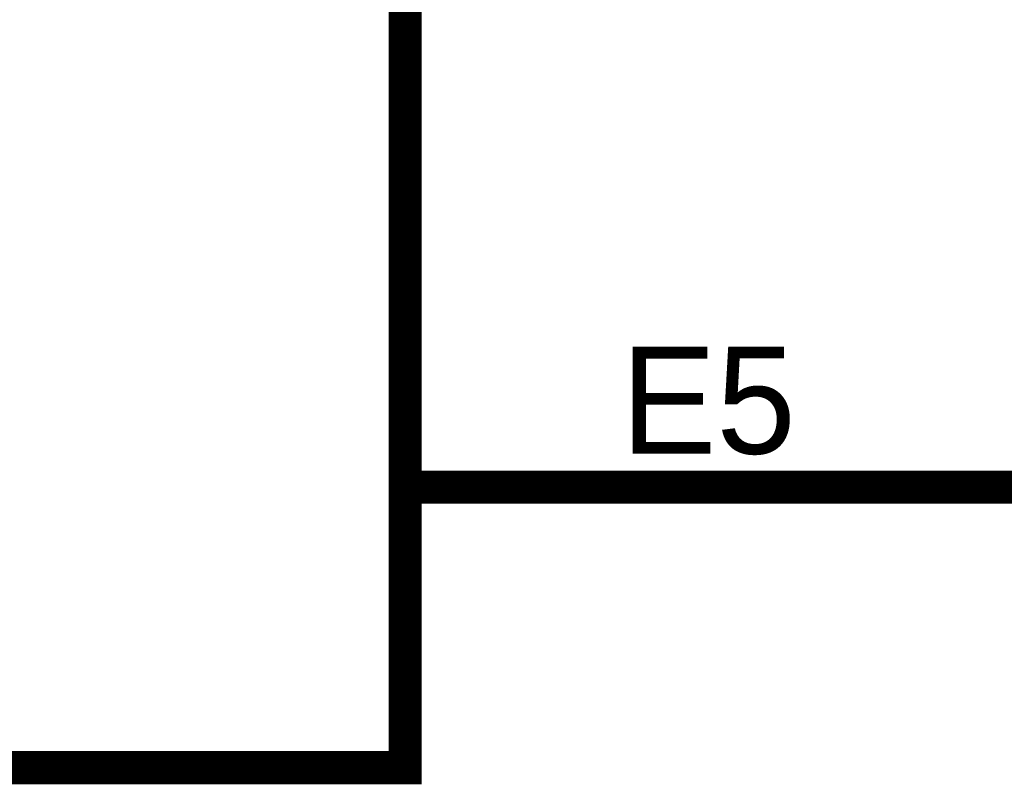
# Model space of a CAD drawing. Header units: inches. Extents: x 0 to 17, y 0 to 11.
# Tile 125 of 256: x 14.762 to 15.113, y 4.894 to 5.166. Entities that reach past the tile are written whole.
import ezdxf

# ---------------------------------------------------------------- set-up
doc = ezdxf.new("R2010")
doc.units = ezdxf.units.IN
doc.header["$MEASUREMENT"] = 0
doc.layers.add('Sheet', color=255, linetype='Continuous')

msp = doc.modelspace()

# ---------------------------------------------------------------- linework, layer by layer
at = {"layer": 'Sheet'}
for points in [[(12.99977, 9.69954, 0.0118, 0.0118, 0), (14.89958, 9.69954, 0.0118, 0.0118, 0), (14.89958, 4.89973, 0.0118, 0.0118, 0), (12.99977, 4.89973, 0.0118, 0.0118, 0), (12.99977, 9.69954, 0.0118, 0.0118, 0)], [(12.99977, 9.69954, 0.0039, 0.0039, 0), (12.99977, 4.89973, 0.0039, 0.0039, 0), (14.89958, 4.89973, 0.0039, 0.0039, 0), (14.89958, 9.69954, 0.0039, 0.0039, 0), (12.99977, 9.69954, 0.0039, 0.0039, 0), (12.99977, 9.69954, 0.0039, 0.0039, 0)]]:
    msp.add_lwpolyline(points, format="xyseb", close=True, dxfattribs=at)
for points in [[(14.89958, 4.99964, 0.0118, 0.0118, 0), (15.10019, 4.99964, 0.0118, 0.0118, 0)], [(15.10019, 4.99964, 0.0118, 0.0118, 0), (15.34995, 4.99964, 0.0118, 0.0118, 0)]]:
    msp.add_lwpolyline(points, format="xyseb", dxfattribs=at)

# ---------------------------------------------------------------- texts
msp.add_text('E5', height=0.038062, dxfattribs=at).set_placement((14.97649, 5.01153))

doc.saveas('drawing.dxf')
